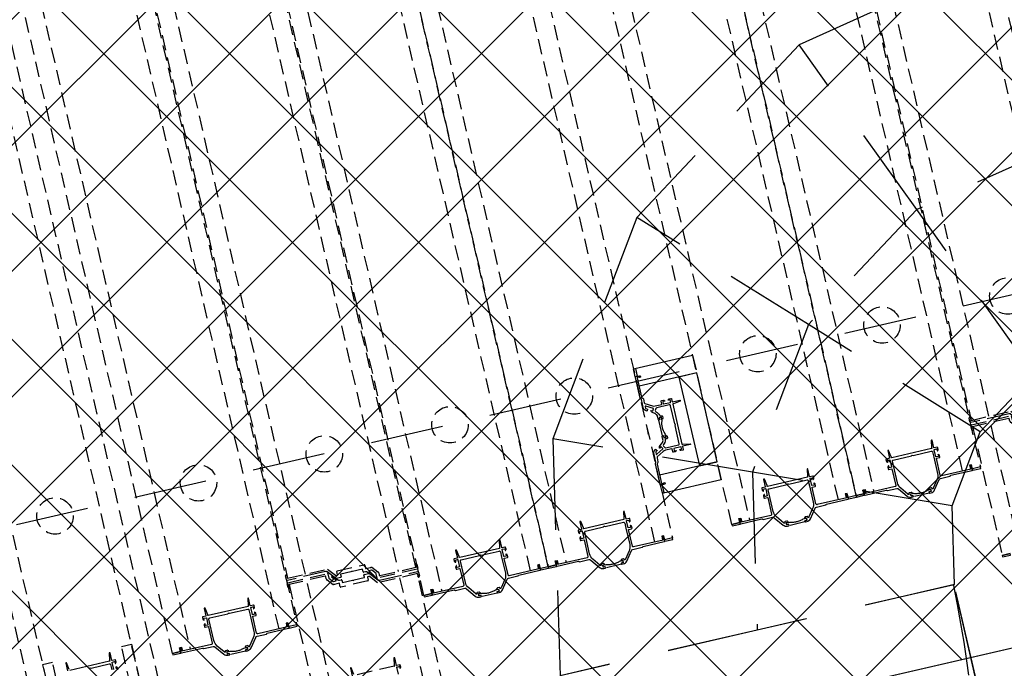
# Model space of a CAD drawing. Header units: centimetres. Extents: x -15121 to 17422, y -60492 to 0.
# Tile 178 of 256: x 1519 to 1616, y -29673 to -29609. Entities that reach past the tile are written whole.
import ezdxf
from ezdxf.enums import TextEntityAlignment as Align

# ---------------------------------------------------------------- set-up
doc = ezdxf.new("R2010")
doc.units = ezdxf.units.CM
doc.header["$LTSCALE"] = 60
for name, pattern in [('HIDDEN', [0.375, 0.25, -0.125]), ('KRESKOWA-SREDNIA', [0.2, 0.12, -0.08]), ('MP', [0.25, 0.15, -0.1])]:
    doc.linetypes.add(name, pattern=pattern)
for name, color, linetype in [('A-----SZ', 8, 'Continuous'), ('AIKA KLIMATYZACJA2', 5, 'Continuous'), ('AIKA powierzchnie2', 2, 'Continuous'), ('AIKA sufity podwieszane', 8, 'Continuous'), ('AIKA TYNK2', 5, 'Continuous'), ('AIKA ścianki mobilne', 7, 'Continuous'), ('L-HIDDEN', 8, 'HIDDEN')]:
    doc.layers.add(name, color=color, linetype=linetype)
doc.styles.add('normalnysimplex', font='simplex.shx', dxfattribs={"width": 0.85})

# ---------------------------------------------------------------- blocks, each defined once
blk = doc.blocks.new('SL klima')
at = {"layer": 'AIKA KLIMATYZACJA2', "color": 140, "linetype": 'MP', "lineweight": -2, "extrusion": (2.25478e-15, -1.01192e-15, -1)}
for p, q in [((5803.454, -25733.551, 351.152), (5782.108, -25743.166, 351.152)), ((5782.108, -25743.166, 351.152), (5766.068, -25760.218, 351.152)), ((5793.722, -25759.448, 351.152), (5782.108, -25743.166, 351.152)), ((5807.953, -25753.038, 351.152), (5793.722, -25759.448, 351.152)), ((5793.722, -25759.448, 351.152), (5783.029, -25770.816, 351.152)), ((5805.337, -25775.73, 351.152), (5793.722, -25759.448, 351.152)), ((5766.068, -25760.218, 351.152), (5757.773, -25782.11, 351.152)), ((5783.029, -25770.816, 351.152), (5766.068, -25760.218, 351.152)), ((5783.029, -25770.816, 351.152), (5777.499, -25785.411, 351.152)), ((5799.99, -25781.414, 351.152), (5783.029, -25770.816, 351.152)), ((5799.99, -25781.414, 351.152), (5805.337, -25775.73, 351.152)), ((5797.225, -25788.712, 351.152), (5799.99, -25781.414, 351.152)), ((5777.499, -25785.411, 351.152), (5757.773, -25782.11, 351.152)), ((5757.773, -25782.11, 351.152), (5758.488, -25805.51, 351.152)), ((5797.225, -25788.712, 351.152), (5777.499, -25785.411, 351.152)), ((5777.499, -25785.411, 351.152), (5777.976, -25801.011, 351.152)), ((5797.463, -25796.512, 351.152), (5797.225, -25788.712, 351.152)), ((5797.463, -25796.512, 351.152), (5777.976, -25801.011, 351.152)), ((5777.976, -25801.011, 351.152), (5758.488, -25805.51, 351.152))]:
    blk.add_line(p, q, dxfattribs=at)
at = {"layer": 'AIKA KLIMATYZACJA2', "color": 140, "linetype": 'MP', "lineweight": -2}
for p, q in [((5797.414, -25796.523, 351.152), (5777.951, -25801.016, 351.152)), ((5797.439, -25796.517, 351.152), (5797.414, -25796.523, 351.152)), ((5799.605, -25806.013, 351.152), (5797.414, -25796.523, 351.152)), ((5799.63, -25806.008, 351.152), (5797.439, -25796.517, 351.152)), ((5777.951, -25801.016, 351.152), (5758.488, -25805.51, 351.152))]:
    blk.add_line(p, q, dxfattribs=at)
at = {"layer": 'AIKA KLIMATYZACJA2', "color": 140, "linetype": 'MP', "lineweight": -2, "extrusion": (3.69183e-33, 3.88029e-32, -1)}
blk.add_ellipse((5776.827, -25796.145, 351.152), major_axis=(-12.642, 54.76), ratio=0.355872, start_param=1.660914, end_param=2.735121, dxfattribs=at)
blk = doc.blocks.new('*U5146')
for p, q in [((1.5, 8.86), (1.5, 0.86)), ((132, 8.78), (1.5, 8.78)), ((1161.63, 8.83), (138.37, 8.78)), ((1.5, -9.22), (132, -9.22)), ((138.37, -9.22), (1161.63, -9.17)), ((114, -99.22), (1.5, -99.22)), ((1179.63, -99.17), (120.37, -99.22)), ((1.5, -117.22), (114, -117.22)), ((120.37, -117.22), (1179.63, -117.17))]:
    blk.add_line(p, q)
for points in [[(121.8, -68.42), (118.5, -68.42, -0.414214), (118, -67.92), (118, -40.52, -0.414214), (118.5, -40.02), (121.8, -40.02, 0.414212), (122, -39.82), (122, -34.92, 0.000001), (122, -33.6), (127.79, -28.75, -0.176326), (129.08, -28.28), (131.5, -28.28, 0.414214), (132, -27.78), (132, 8.78, 0.414214), (131.8, 8.98), (129.9, 8.98, 0.414212), (129.7, 8.78), (128.7, 8.78, -0.414214), (128.5, 8.98), (128.5, 9.48, -0.41421), (129.3, 10.28), (133.2, 10.28, -0.414213), (134, 9.48), (134, -30.68, -0.414213), (133.8, -30.88), (129.37, -30.88, 0.176324), (129.24, -30.93), (125.08, -34.42, 0.221651), (125, -34.57), (125, -37.26, 0.533896), (125.28, -37.45), (127.28, -36.62), (126.96, -36.24), (128.2, -35.85), (127.88, -35.47), (129.12, -35.08), (128.8, -34.7), (129.72, -33.93, -0.414286), (130, -33.95, -0.198947), (130.04, -34.1), (129.94, -35.25, -0.192971), (129.61, -35.92), (125.68, -39.36, 0.215704), (125, -40.87), (125, -42.52, -0.414212), (124.5, -43.02), (122.2, -43.02, 0.414212), (122, -43.22), (122, -53.35), (121.56, -54.12, 0.267947), (121.56, -54.32), (122, -55.09), (122, -65.22, 0.414214), (122.2, -65.42), (124.5, -65.42, -0.414214), (125, -65.92), (125, -70.42, -0.221694), (124.65, -71.19), (116.72, -77.84, 0.221682), (116, -79.37), (116, -86.55), (116, -117.92, -0.414163), (115.2, -118.72), (111.3, -118.72, -0.414214), (110.5, -117.92), (110.5, -117.42, -0.414214), (110.7, -117.22), (111.7, -117.22, 0.414233), (111.9, -117.42), (113.8, -117.42, 0.414212), (114, -117.22), (114, -76.86), (121.83, -70.29, 0.221697), (122, -69.91), (122, -68.62, 0.414211), (121.8, -68.42)], [(130.57, -40.02), (133.87, -40.02, -0.414214), (134.37, -40.52), (134.37, -67.92, -0.414214), (133.87, -68.42), (130.57, -68.42, 0.414212), (130.37, -68.62), (130.37, -73.52, 0.000001), (130.37, -74.84), (124.58, -79.69, -0.176326), (123.3, -80.16), (120.87, -80.16, 0.414214), (120.37, -80.66), (120.37, -117.22, 0.414214), (120.57, -117.42), (122.47, -117.42, 0.414212), (122.67, -117.22), (123.67, -117.22, -0.414214), (123.87, -117.42), (123.87, -117.92, -0.41421), (123.07, -118.72), (119.17, -118.72, -0.414213), (118.37, -117.92), (118.37, -77.76, -0.414213), (118.57, -77.56), (123, -77.56, 0.176324), (123.13, -77.52), (127.3, -74.02, 0.221651), (127.37, -73.87), (127.37, -71.18, 0.533896), (127.09, -71), (125.09, -71.82), (125.41, -72.2), (124.17, -72.59), (124.49, -72.97), (123.25, -73.36), (123.58, -73.74), (122.66, -74.52, -0.414286), (122.37, -74.49, -0.198947), (122.33, -74.35), (122.43, -73.19, -0.192971), (122.77, -72.53), (126.69, -69.08, 0.215704), (127.37, -67.58), (127.37, -65.92, -0.414212), (127.87, -65.42), (130.17, -65.42, 0.414212), (130.37, -65.22), (130.37, -55.09), (130.81, -54.32, 0.267947), (130.81, -54.12), (130.37, -53.35), (130.37, -43.22, 0.414214), (130.17, -43.02), (127.87, -43.02, -0.414214), (127.37, -42.52), (127.37, -38.02, -0.221694), (127.73, -37.25), (135.65, -30.6, 0.221682), (136.37, -29.07), (136.37, -21.9), (136.37, 9.48, -0.414163), (137.17, 10.28), (141.07, 10.28, -0.414214), (141.87, 9.48), (141.87, 8.98, -0.414214), (141.67, 8.78), (140.67, 8.78, 0.414233), (140.47, 8.98), (138.57, 8.98, 0.414212), (138.37, 8.78), (138.37, -31.58), (130.55, -38.15, 0.221697), (130.37, -38.53), (130.37, -39.82, 0.414211), (130.57, -40.02)], [(21.2, -76.66), (28.3, -76.66, -0.414214), (28.5, -76.86), (28.5, -78.96, -0.414214), (28.3, -79.16), (26.7, -79.16, 0.668179)], [(26.56, -79.5), (27.27, -80.21, 0.198912), (27.62, -80.36), (29.5, -80.36, 0.414214), (30, -79.86), (30, -76.86, -0.414214), (30.2, -76.66), (37.8, -76.66, 0.414214), (38, -76.46), (38, -76.01, 0.36397), (37.83, -75.81), (30.99, -74.6, 0.043661), (30.47, -74.56), (30.2, -74.56, -0.414214), (30, -74.36), (30, -33.96, -0.414214)], [(30.99, -33.71), (37.83, -32.51, 0.36397), (38, -32.31), (38, -31.86, 0.414214), (37.8, -31.66), (30.2, -31.66, -0.414214)]]:
    blk.add_lwpolyline(points, format="xyb")
blk.add_lwpolyline([(1.5, 8.84), (0, 8.84), (0, 0.84), (1.5, 0.84)], close=True)
blk.add_circle((250, -54.2), 18)
blk = doc.blocks.new('*U5159')
for p, q in [((1.5, 8.8), (1106.5, 8.8)), ((1106.5, -9.2), (1.5, -9.2)), ((1.5, -99.2), (1106.5, -99.2)), ((1106.5, -117.2), (1.5, -117.2))]:
    blk.add_line(p, q)
at = {"linetype": 'Continuous'}
blk.add_lwpolyline([(21.17, -74.5), (4.7, -74.5, -0.162719), (-1.31, -72.49), (-8.51, -67.08, -0.023978), (-8.88, -66.77, -0.684311), (-8.54, -65.9), (-8.2, -65.9, 0.414214), (-7.7, -65.4), (-7.7, -63.52, 0.198912), (-7.85, -63.17), (-8.56, -62.46, 0.668179), (-8.9, -62.6), (-8.9, -64.2, -0.414214), (-9.1, -64.4), (-11.1, -64.4, -0.414214), (-11.3, -64.2), (-11.3, -62.6, 0.414214), (-11.5, -62.4), (-12.3, -62.4, 0.414214), (-12.5, -62.6), (-12.5, -64.08, 0.235614), (-10.51, -68.07), (-1.5, -74.85, -0.235614), (-0.7, -76.45), (-0.7, -85.86, 0.198912), (-0.55, -86.22), (-0.15, -86.62, -0.198912), (0, -86.98), (0, -108.4, 0.414214), (0.8, -109.2), (4.2, -109.2, 0.414214), (5, -108.4), (5, -107.9, 0.414214), (4.8, -107.7), (3.8, -107.7, -0.414214), (3.6, -107.9), (1.7, -107.9, -0.414214), (1.5, -107.7), (1.5, -77.7, -0.414214), (2.5, -76.7), (19.3, -76.7, -0.414214), (19.5, -76.9), (19.5, -79.9, 0.414214), (20, -80.4), (21.88, -80.4, 0.198912), (22.23, -80.25), (22.94, -79.54, 0.668179), (22.8, -79.2), (21.2, -79.2, -0.414214), (21, -79), (21, -76.9, -0.414214), (21.2, -76.7), (28.3, -76.7, -0.414214), (28.5, -76.9), (28.5, -79, -0.414214), (28.3, -79.2), (26.7, -79.2, 0.668179), (26.56, -79.54), (27.27, -80.25, 0.198912), (27.62, -80.4), (29.5, -80.4, 0.414214), (30, -79.9), (30, -76.9, -0.414214), (30.2, -76.7), (37.8, -76.7, 0.414214), (38, -76.5), (38, -76.05, 0.36397), (37.83, -75.85), (30.99, -74.65, 0.043661), (30.47, -74.6), (30.2, -74.6, -0.414214), (30, -74.4), (30, -34, -0.414214), (30.2, -33.8), (30.47, -33.8, 0.043661), (30.99, -33.75), (37.83, -32.55, 0.36397), (38, -32.35), (38, -31.9, 0.414214), (37.8, -31.7), (30.2, -31.7, -0.414214), (30, -31.5), (30, -28.5, 0.414214), (29.5, -28), (27.62, -28, 0.198912), (27.27, -28.15), (26.56, -28.86, 0.668179), (26.7, -29.2), (28.3, -29.2, -0.414214), (28.5, -29.4), (28.5, -31.5, -0.414214), (28.3, -31.7), (21.2, -31.7, -0.414214), (21, -31.5), (21, -29.4, -0.414214), (21.2, -29.2), (22.8, -29.2, 0.668179), (22.94, -28.86), (22.23, -28.15, 0.198912), (21.88, -28), (20, -28, 0.414214), (19.5, -28.5), (19.5, -31.5, -0.414214), (19.3, -31.7), (2.5, -31.7, -0.414214), (1.5, -30.7), (1.5, -0.7, -0.414214), (1.7, -0.5), (3.6, -0.5, -0.414214), (3.8, -0.7), (4.8, -0.7, 0.414214), (5, -0.5), (5, 0, 0.414214), (4.2, 0.8), (0.8, 0.8, 0.414214), (0, 0), (0, -21.42, -0.198912), (-0.15, -21.78), (-0.55, -22.18, 0.198912), (-0.7, -22.54), (-0.7, -31.95, -0.235614), (-1.5, -33.55), (-10.51, -40.33, 0.235614), (-12.5, -44.32), (-12.5, -45.8, 0.414214), (-12.3, -46), (-11.5, -46, 0.414214), (-11.3, -45.8), (-11.3, -44.2, -0.414214), (-11.1, -44), (-9.1, -44, -0.414214), (-8.9, -44.2), (-8.9, -45.8, 0.668179), (-8.56, -45.94), (-7.85, -45.23, 0.198912), (-7.7, -44.88), (-7.7, -43, 0.414214), (-8.2, -42.5), (-8.54, -42.5, -0.684311), (-8.88, -41.63, -0.023978), (-8.51, -41.32), (-1.31, -35.91, -0.162719), (4.7, -33.9), (26.5, -33.9, -0.414214), (27.5, -34.9), (27.5, -53.33), (27.94, -54.1, -0.267949), (27.94, -54.3), (27.5, -55.07), (27.5, -73.5, -0.414214), (26.5, -74.5), (21.17, -74.5)], format="xyb", dxfattribs=at)
for points in [[(1.5, 8.8), (0, 8.8), (0, 0.8), (1.5, 0.8)], [(1.5, -109.2), (0, -109.2), (0, -117.2), (1.5, -117.2)]]:
    blk.add_lwpolyline(points, close=True)
for points in [[(1.5, 8.8), (1.5, 0.8), (5.5, 0.8), (5.5, -1.2), (1.5, -1.2)], [(1.5, -117.2), (1.5, -109.2), (5.5, -109.2), (5.5, -107.2), (1.5, -107.2)]]:
    blk.add_lwpolyline(points)
blk.add_lwpolyline([(-9.11, -47.12, 0.167317), (-9.12, -61.15), (-9.12, -64.18), (-11.15, -64.18), (-11.15, -62.12), (-12.47, -62.12), (-12.47, -46.14), (-11.09, -46.14), (-11.09, -44.16), (-9.11, -44.16)], format="xyb", close=True)
blk.add_circle((160, -54.2), 18)
blk = doc.blocks.new('*U5176')
for p, q in [((1.5, 8.8), (1106.5, 8.8)), ((1106.5, -9.2), (1.5, -9.2)), ((1.5, -99.2), (1106.5, -99.2)), ((1106.5, -117.2), (1.5, -117.2))]:
    blk.add_line(p, q)
at = {"linetype": 'Continuous'}
blk.add_lwpolyline([(21.17, -74.5), (4.7, -74.5, -0.162719), (-1.31, -72.49), (-8.51, -67.08, -0.023978), (-8.88, -66.77, -0.684311), (-8.54, -65.9), (-8.2, -65.9, 0.414214), (-7.7, -65.4), (-7.7, -63.52, 0.198912), (-7.85, -63.17), (-8.56, -62.46, 0.668179), (-8.9, -62.6), (-8.9, -64.2, -0.414214), (-9.1, -64.4), (-11.1, -64.4, -0.414214), (-11.3, -64.2), (-11.3, -62.6, 0.414214), (-11.5, -62.4), (-12.3, -62.4, 0.414214), (-12.5, -62.6), (-12.5, -64.08, 0.235614), (-10.51, -68.07), (-1.5, -74.85, -0.235614), (-0.7, -76.45), (-0.7, -85.86, 0.198912), (-0.55, -86.22), (-0.15, -86.62, -0.198912), (0, -86.98), (0, -108.4, 0.414214), (0.8, -109.2), (4.2, -109.2, 0.414214), (5, -108.4), (5, -107.9, 0.414214), (4.8, -107.7), (3.8, -107.7, -0.414214), (3.6, -107.9), (1.7, -107.9, -0.414214), (1.5, -107.7), (1.5, -77.7, -0.414214), (2.5, -76.7), (19.3, -76.7, -0.414214), (19.5, -76.9), (19.5, -79.9, 0.414214), (20, -80.4), (21.88, -80.4, 0.198912), (22.23, -80.25), (22.94, -79.54, 0.668179), (22.8, -79.2), (21.2, -79.2, -0.414214), (21, -79), (21, -76.9, -0.414214), (21.2, -76.7), (28.3, -76.7, -0.414214), (28.5, -76.9), (28.5, -79, -0.414214), (28.3, -79.2), (26.7, -79.2, 0.668179), (26.56, -79.54), (27.27, -80.25, 0.198912), (27.62, -80.4), (29.5, -80.4, 0.414214), (30, -79.9), (30, -76.9, -0.414214), (30.2, -76.7), (37.8, -76.7, 0.414214), (38, -76.5), (38, -76.05, 0.36397), (37.83, -75.85), (30.99, -74.65, 0.043661), (30.47, -74.6), (30.2, -74.6, -0.414214), (30, -74.4), (30, -34, -0.414214), (30.2, -33.8), (30.47, -33.8, 0.043661), (30.99, -33.75), (37.83, -32.55, 0.36397), (38, -32.35), (38, -31.9, 0.414214), (37.8, -31.7), (30.2, -31.7, -0.414214), (30, -31.5), (30, -28.5, 0.414214), (29.5, -28), (27.62, -28, 0.198912), (27.27, -28.15), (26.56, -28.86, 0.668179), (26.7, -29.2), (28.3, -29.2, -0.414214), (28.5, -29.4), (28.5, -31.5, -0.414214), (28.3, -31.7), (21.2, -31.7, -0.414214), (21, -31.5), (21, -29.4, -0.414214), (21.2, -29.2), (22.8, -29.2, 0.668179), (22.94, -28.86), (22.23, -28.15, 0.198912), (21.88, -28), (20, -28, 0.414214), (19.5, -28.5), (19.5, -31.5, -0.414214), (19.3, -31.7), (2.5, -31.7, -0.414214), (1.5, -30.7), (1.5, -0.7, -0.414214), (1.7, -0.5), (3.6, -0.5, -0.414214), (3.8, -0.7), (4.8, -0.7, 0.414214), (5, -0.5), (5, 0, 0.414214), (4.2, 0.8), (0.8, 0.8, 0.414214), (0, 0), (0, -21.42, -0.198912), (-0.15, -21.78), (-0.55, -22.18, 0.198912), (-0.7, -22.54), (-0.7, -31.95, -0.235614), (-1.5, -33.55), (-10.51, -40.33, 0.235614), (-12.5, -44.32), (-12.5, -45.8, 0.414214), (-12.3, -46), (-11.5, -46, 0.414214), (-11.3, -45.8), (-11.3, -44.2, -0.414214), (-11.1, -44), (-9.1, -44, -0.414214), (-8.9, -44.2), (-8.9, -45.8, 0.668179), (-8.56, -45.94), (-7.85, -45.23, 0.198912), (-7.7, -44.88), (-7.7, -43, 0.414214), (-8.2, -42.5), (-8.54, -42.5, -0.684311), (-8.88, -41.63, -0.023978), (-8.51, -41.32), (-1.31, -35.91, -0.162719), (4.7, -33.9), (26.5, -33.9, -0.414214), (27.5, -34.9), (27.5, -53.33), (27.94, -54.1, -0.267949), (27.94, -54.3), (27.5, -55.07), (27.5, -73.5, -0.414214), (26.5, -74.5), (21.17, -74.5)], format="xyb", dxfattribs=at)
for points in [[(1.5, 8.8), (0, 8.8), (0, 0.8), (1.5, 0.8)], [(1.5, -109.2), (0, -109.2), (0, -117.2), (1.5, -117.2)]]:
    blk.add_lwpolyline(points, close=True)
for points in [[(1.5, 8.8), (1.5, 0.8), (5.5, 0.8), (5.5, -1.2), (1.5, -1.2)], [(1.5, -117.2), (1.5, -109.2), (5.5, -109.2), (5.5, -107.2), (1.5, -107.2)]]:
    blk.add_lwpolyline(points)
blk.add_lwpolyline([(-9.11, -47.12, 0.167317), (-9.12, -61.15), (-9.12, -64.18), (-11.15, -64.18), (-11.15, -62.12), (-12.47, -62.12), (-12.47, -46.14), (-11.09, -46.14), (-11.09, -44.16), (-9.11, -44.16)], format="xyb", close=True)
blk.add_circle((160, -54.2), 18)
blk = doc.blocks.new('*U5193')
at = {"linetype": 'Continuous'}
for p, q in [((58.5, 63), (0, 63)), ((0, 45), (58.5, 45)), ((0, -45), (58.5, -45)), ((58.5, -63), (0, -63))]:
    blk.add_line(p, q, dxfattribs=at)
for p, q in [((0, 63), (0, 45)), ((0, -63), (0, -45))]:
    blk.add_line(p, q)
for points in [[(58, 55), (60, 55), (60, 63), (58, 63)], [(58, -55), (60, -55), (60, -63), (58, -63)]]:
    blk.add_lwpolyline(points, close=True)
blk.add_lwpolyline([(55.8, 55, 0.414214), (55, 54.2), (55, 53.7, 0.414214), (55.2, 53.5), (56.2, 53.5, -0.414214), (56.4, 53.7), (58.3, 53.7, -0.414214), (58.5, 53.5), (58.5, 34, -0.198912), (58.38, 33.71), (57.39, 32.72, 0.198912), (57.1, 32.02), (57.1, 28.03, -0.265236), (56.61, 27.17), (49.88, 23.2, -0.13423), (47.33, 22.5), (40.7, 22.5, -0.414214), (40.5, 22.7), (40.5, 25.7, 0.414214), (40, 26.2), (38.12, 26.2, 0.198912), (37.77, 26.05), (37.06, 25.34, 0.668179), (37.2, 25), (38.8, 25, -0.414214), (39, 24.8), (39, 22.7, -0.414214), (38.8, 22.5), (31.7, 22.5, -0.414214), (31.5, 22.7), (31.5, 24.8, -0.414214), (31.7, 25), (33.3, 25, 0.668179), (33.44, 25.34), (32.73, 26.05, 0.198912), (32.38, 26.2), (30.5, 26.2, 0.414214), (30, 25.7), (30, 22.7, -0.414214), (29.8, 22.5), (22.2, 22.5, 0.414214), (22, 22.3), (22, 21.85, 0.36397), (22.17, 21.66), (29.04, 20.45, 0.043661), (29.56, 20.4), (29.8, 20.4, -0.414214), (30, 20.2), (30, -20.2, -0.414214), (29.8, -20.4), (29.56, -20.4, 0.043661), (29.04, -20.45), (22.17, -21.66, 0.36397), (22, -21.85), (22, -22.3, 0.414214), (22.2, -22.5), (29.8, -22.5, -0.414214), (30, -22.7), (30, -25.7, 0.414214), (30.5, -26.2), (32.38, -26.2, 0.198912), (32.73, -26.05), (33.44, -25.34, 0.668179), (33.3, -25), (31.7, -25, -0.414214), (31.5, -24.8), (31.5, -22.7, -0.414214), (31.7, -22.5), (38.8, -22.5, -0.414214), (39, -22.7), (39, -24.8, -0.414214), (38.8, -25), (37.2, -25, 0.668179), (37.06, -25.34), (37.77, -26.05, 0.198912), (38.12, -26.2), (40, -26.2, 0.414214), (40.5, -25.7), (40.5, -22.7, -0.414214), (40.7, -22.5), (47.33, -22.5, -0.13423), (49.88, -23.2), (56.61, -27.17, -0.265236), (57.1, -28.03), (57.1, -32.02, 0.198912), (57.39, -32.72), (58.38, -33.71, -0.198912), (58.5, -34), (58.5, -53.5, -0.414214), (58.3, -53.7), (56.4, -53.7, -0.414214), (56.2, -53.5), (55.2, -53.5, 0.414214), (55, -53.7), (55, -54.2, 0.414214), (55.8, -55), (59.2, -55, 0.414214), (60, -54.2), (60, -33.18, 0.198912), (59.77, -32.62), (59.25, -32.1, -0.198912), (59.1, -31.74), (59.1, -22.35, 0.235614), (58.3, -20.75), (56.58, -19.46, 0.447259), (56.29, -19.52), (55.51, -20.83, 0.414214), (55.58, -21.11), (57, -21.95, -0.265236), (57.1, -22.12), (57.1, -24.03, -0.580732), (56.35, -24.46), (49.57, -20.46, -0.414214), (49.5, -20.19), (50.57, -18.38, -0.414214), (50.85, -18.31), (52.22, -19.12, 0.668179), (52.52, -18.9), (52.2, -17.66, 0.155747), (52.04, -17.41), (48.78, -14.77, -0.226285), (47.3, -11.66), (47.3, -8.4, 0.414214), (47.1, -8.2), (46.3, -8.2, 0.414214), (46.1, -8.4), (46.1, -10, -0.414214), (45.9, -10.2), (43.9, -10.2, -0.414214), (43.7, -10), (43.7, -8.4, 0.668179), (43.36, -8.26), (42.65, -8.97, 0.198912), (42.5, -9.32), (42.5, -10.7, 0.414214), (43.5, -11.7), (44.38, -11.7, -0.371263), (45.37, -12.55, 0.21042), (47.95, -16.64, -0.397137), (48.25, -17.98), (47.17, -19.81, -0.265236), (46.31, -20.3), (33.5, -20.3, -0.414214), (32.5, -19.3), (32.5, -0.87), (32.06, -0.1, -0.267949), (32.06, 0.1), (32.5, 0.87), (32.5, 19.3, -0.414214), (33.5, 20.3), (46.31, 20.3, -0.265236), (47.17, 19.81), (48.25, 17.98, -0.397137), (47.95, 16.64, 0.21042), (45.37, 12.55, -0.371263), (44.38, 11.7), (43.5, 11.7, 0.414214), (42.5, 10.7), (42.5, 9.32, 0.198912), (42.65, 8.97), (43.36, 8.26, 0.668179), (43.7, 8.4), (43.7, 10, -0.414214), (43.9, 10.2), (45.9, 10.2, -0.414214), (46.1, 10), (46.1, 8.4, 0.414214), (46.3, 8.2), (47.1, 8.2, 0.414214), (47.3, 8.4), (47.3, 11.66, -0.226285), (48.78, 14.77), (52.04, 17.41, 0.155747), (52.2, 17.66), (52.52, 18.9, 0.668179), (52.22, 19.12), (50.85, 18.31, -0.414214), (50.57, 18.38), (49.5, 20.19, -0.414214), (49.57, 20.46), (56.35, 24.46, -0.580732), (57.1, 24.03), (57.1, 22.12, -0.265236), (57, 21.95), (55.58, 21.11, 0.414214), (55.51, 20.83), (56.29, 19.52, 0.447259), (56.58, 19.46), (58.3, 20.75, 0.235614), (59.1, 22.35), (59.1, 31.74, -0.198912), (59.25, 32.1), (59.77, 32.62, 0.198912), (60, 33.18), (60, 54.2, 0.414214), (59.2, 55)], format="xyb", close=True, dxfattribs=at)
blk.add_lwpolyline([(0, 45), (18, 45), (18, -45), (0, -45)], close=True, dxfattribs=at)
blk.add_lwpolyline([(46.06, 7.93), (47.26, 7.93), (47.26, -7.93), (46.06, -7.93), (46.06, -9.93), (43.9, -9.93), (43.9, -6.43, 0.203014), (43.9, 6.43), (43.9, 9.93), (46.06, 9.93), (46.06, 7.93), (46.06, 9.93)], format="xyb", dxfattribs=at)
blk.add_lwpolyline([(60, -3.44), (60, 0), (60, 3.44)])
blk = doc.blocks.new('*U5194')
for p, q in [((1.5, 8.8), (1140.5, 8.8)), ((1140.5, -9.2), (1.5, -9.2)), ((1.5, -99.2), (1140.5, -99.2)), ((1140.5, -117.2), (1.5, -117.2))]:
    blk.add_line(p, q)
at = {"linetype": 'Continuous'}
for points in [[(20, -80.4), (21.88, -80.4, 0.198912), (22.23, -80.25), (22.94, -79.54, 0.668179), (22.8, -79.2), (21.2, -79.2, -0.414214)], [(21.2, -76.7), (28.3, -76.7, -0.414214), (28.5, -76.9), (28.5, -79, -0.414214), (28.3, -79.2), (26.7, -79.2, 0.668179), (26.56, -79.54), (27.27, -80.25, 0.198912), (27.62, -80.4), (29.5, -80.4, 0.414214), (30, -79.9), (30, -76.9, -0.414214), (30.2, -76.7), (37.8, -76.7, 0.414214), (38, -76.5), (38, -76.05, 0.36397), (37.83, -75.85), (30.99, -74.65, 0.043661), (30.47, -74.6), (30.2, -74.6, -0.414214), (30, -74.4), (30, -34, -0.414214)], [(30.99, -33.75), (37.83, -32.55, 0.36397), (38, -32.35), (38, -31.9, 0.414214), (37.8, -31.7), (30.2, -31.7, -0.414214)], [(27.5, -53.33), (27.94, -54.1, -0.267949), (27.94, -54.3), (27.5, -55.07), (27.5, -73.5, -0.414214), (26.5, -74.5), (21.17, -74.5)]]:
    blk.add_lwpolyline(points, format="xyb", dxfattribs=at)
for points in [[(1.5, -9.2), (1.5, -19.2), (41.5, -19.2), (41.5, -9.2)], [(1.5, -99.2), (1.5, -89.2), (41.5, -89.2), (41.5, -99.2)]]:
    blk.add_lwpolyline(points, close=True)
blk.add_circle((182, -54.2), 18)
blk = doc.blocks.new('SL ścianki przesuwne restauracja')
at = {"layer": 'AIKA ścianki mobilne', "color": 4, "linetype": 'KRESKOWA-SREDNIA'}
blk.add_line((6636.432, -25566.469, 66.189), (6252.531, -25655.099, 66.189), dxfattribs=at)
at = {"layer": 'L-HIDDEN'}
for name, p, xscale, yscale, zscale, rotation in [('*U5146', (6587.398, -25603.446, 66.189), 0.09999999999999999, 0.09999999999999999, 0.09999999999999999, 103.0077752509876), ('*U5159', (6572.95, -25597.542, 66.189), 0.09999999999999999, 0.09999999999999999, 0.09999999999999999, 103.0077752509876), ('*U5146', (6519.863, -25619.048, 66.189), 0.09999999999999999, 0.09999999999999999, 0.09999999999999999, 103.0077752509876), ('*U5176', (6560.675, -25600.385, 66.189), 0.09999999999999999, 0.09999999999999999, 0.09999999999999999, 103.0077752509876), ('*U5159', (6542.537, -25604.568, 66.189), 0.09999999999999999, 0.09999999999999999, 0.09999999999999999, 103.0077752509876), ('*U5159', (6530.26, -25607.404, 66.189), 0.09999999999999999, 0.09999999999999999, 0.09999999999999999, 103.0077752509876), ('*U5194', (6491.732, -25618.556, 66.189), 0.09999999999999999, 0.09999999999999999, 0.09999999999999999, 103.0077752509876), ('*U5159', (6505.415, -25613.146, 66.189), 0.09999999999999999, 0.09999999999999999, 0.09999999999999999, 103.0077752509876), ('*U5193', (6557.326, -25589.858, 66.189), -0.1, 0.1, 0.1, 13.00777525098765)]:
    blk.add_blockref(name, p, dxfattribs=dict(at, xscale=xscale, yscale=yscale, zscale=zscale, rotation=rotation))
at = {"layer": 'AIKA ścianki mobilne', "style": 'normalnysimplex', "width": 0.85, "flags": 12}
for p in [(7526.715, -25549.962), (6841.552, -25708.144), (6722.859, -25735.547), (7655.649, -26108.473), (6970.486, -26266.655), (6851.793, -26294.058)]:
    blk.add_attdef('200', text='', height=0.3, rotation=13, dxfattribs=at).set_placement(p, align=Align.TOP_LEFT)
at = {"layer": 'AIKA ścianki mobilne', "style": 'normalnysimplex', "width": 0.85}
for p in [(7511.033, -25612.222), (6883.815, -25757.027), (6707.177, -25797.807), (7639.967, -26170.733), (7012.749, -26315.537), (6836.111, -26356.317)]:
    blk.add_attdef('80', text='', height=0.3, rotation=13, dxfattribs=at).set_placement(p, align=Align.CENTER)

msp = doc.modelspace()

# ---------------------------------------------------------------- hatches: boundary and pattern name
at = {"layer": 'A-----SZ'}
h = msp.add_hatch(dxfattribs=at)
h.set_pattern_fill('ANSI31', color=256, scale=2)
h.set_pattern_definition([(45, (-35110.076, -2093.3616), (-4.4901281, 4.4901281), [])])
h.paths.add_polyline_path([(2430.4942, -29232.5492), (2442.1866, -29229.8498), (2447.8099, -29254.2071), (2436.1175, -29256.9065)])
h.paths.add_polyline_path([(1072.0212, -29798.6482), (1074.7206, -29810.3407), (1133.1828, -29796.8436), (1130.4834, -29785.1512)])
h.paths.add_polyline_path([(1226.946, -29762.881), (1229.6454, -29774.5734), (1676.8813, -29671.3209), (1674.1819, -29659.6285)])
h.paths.add_polyline_path([(1883.6714, -29611.264), (1886.3709, -29622.9564), (2480.7366, -29485.7363), (2478.0372, -29474.0439)])
h.paths.add_polyline_path([(2479.5335, -29444.9619), (2491.226, -29442.2625), (2470.0801, -29350.6697), (2458.3877, -29353.3691)])
edge = h.paths.add_edge_path()
edge.add_line((2458.3877, -29353.3691), (2478.4092, -29440.092))
at = {"layer": 'AIKA sufity podwieszane', "transparency": 33554610}
h = msp.add_hatch(dxfattribs=at)
h.set_pattern_fill('ANSI37', color=256, scale=2.771036)
h.set_pattern_definition([(45, (5073.432, 672.602), (-6.221154, 6.221154), []), (135, (5073.432, 672.602), (-6.221154, -6.221154), [])])
h.paths.add_polyline_path([(1617.3451, -29422.3321), (1569.6009, -29433.3547), (1575.2941, -29458.0143), (1537.2936, -29466.7874), (1531.6005, -29442.1278), (1019.0819, -29560.452), (1073.5192, -29796.246), (1134.4173, -29782.1865), (1138.0081, -29797.74), (1225.7014, -29777.4944), (1222.1115, -29761.9445), (1671.7832, -29658.1296)])

# ---------------------------------------------------------------- linework, layer by layer
at = {"layer": 'AIKA powierzchnie2'}
msp.add_lwpolyline([(1617.3451, -29422.3321), (1671.7832, -29658.1296), (1222.1115, -29761.9445), (1225.7014, -29777.4944), (1138.0081, -29797.74), (1134.4173, -29782.1865), (1073.5192, -29796.246), (1019.0819, -29560.452), (1531.6005, -29442.1278), (1537.2936, -29466.7874), (1575.2941, -29458.0143), (1569.6009, -29433.3547)], close=True, dxfattribs=at)
at = {"layer": 'AIKA sufity podwieszane', "transparency": 33554610}
msp.add_lwpolyline([(1617.3451, -29422.3321), (1671.7832, -29658.1296), (1222.1115, -29761.9445), (1225.7014, -29777.4944), (1138.0081, -29797.74), (1134.4173, -29782.1865), (1073.5192, -29796.246), (1019.0819, -29560.452), (1531.6005, -29442.1278), (1537.2936, -29466.7874), (1575.2941, -29458.0143), (1569.6009, -29433.3547)], close=True, dxfattribs=at)
at = {"layer": 'AIKA TYNK2'}
msp.add_lwpolyline([(1019.0819, -29560.452), (1531.6005, -29442.1278), (1537.2936, -29466.7874), (1575.2941, -29458.0143), (1569.6009, -29433.3547), (1617.3451, -29422.3321), (1671.7832, -29658.1296), (1226.4961, -29760.9323)], dxfattribs=at)

# ---------------------------------------------------------------- block references
at = {"layer": 'AIKA KLIMATYZACJA2'}
msp.add_blockref('SL klima', (-4186.027, -3867.9585), dxfattribs=at)
at = {"layer": 'AIKA ścianki mobilne'}
msp.add_blockref('SL ścianki przesuwne restauracja', (-4970.35, -4058.0769), dxfattribs=at)

doc.saveas('drawing.dxf')
